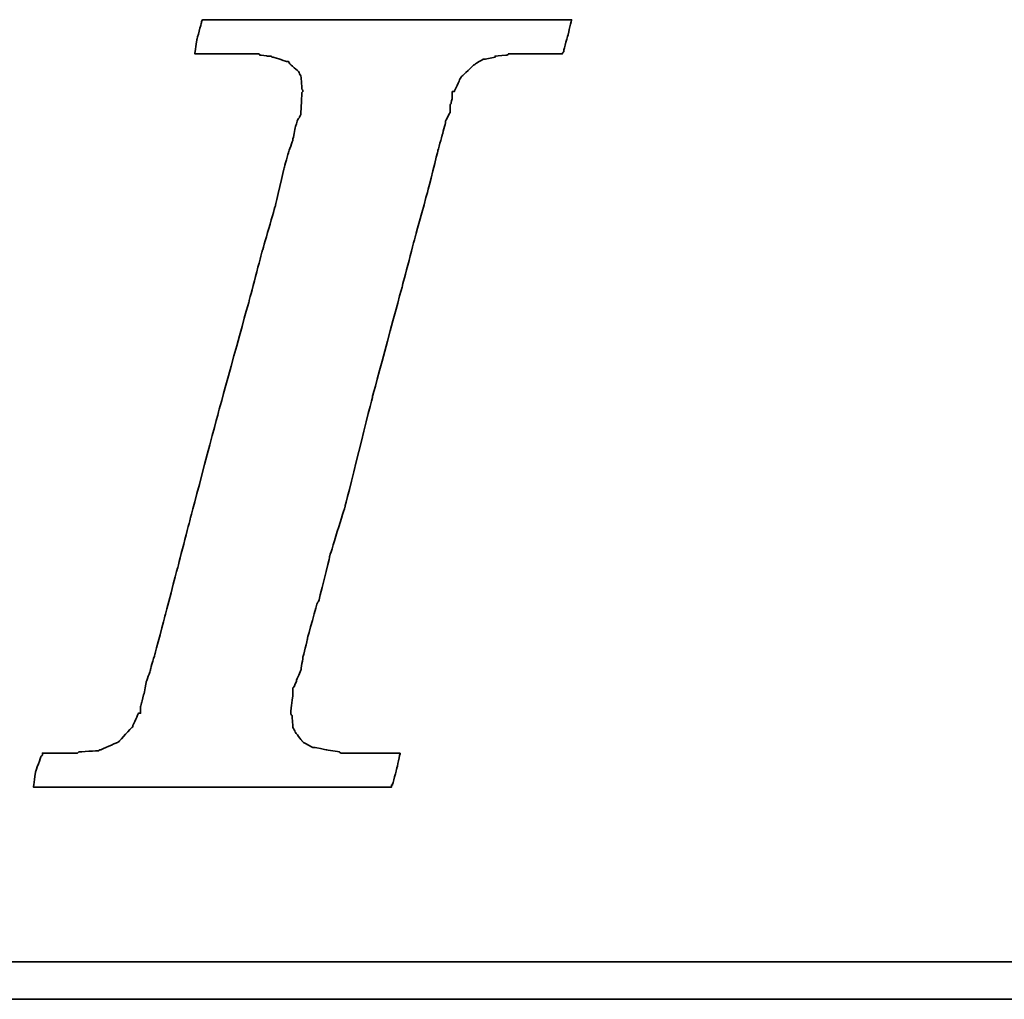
# Model space of a CAD drawing. Header units: inches. Extents: x 4 to 245, y 57 to 174.
# Tile 30 of 48: x 181.63 to 185.97, y 114.68 to 119.01. Entities that reach past the tile are written whole.
import ezdxf

# ---------------------------------------------------------------- set-up
doc = ezdxf.new("R2010")
doc.units = ezdxf.units.IN
doc.header["$LTSCALE"] = 0.2
doc.layers.add('DIM', color=4, linetype='Continuous')
doc.layers.add('layer 1', color=7, linetype='Continuous')

# ---------------------------------------------------------------- blocks, each defined once
blk = doc.blocks.new('TBI MOTION logo(完整正式版)')
at = {"layer": 'layer 1', "color": 22, "lineweight": 35}
for points, knots in [([(-40.59125, -7.94375), (-40.59125, -7.94375), (-40.97375, -7.94375), (-40.97375, -7.94375), (-40.97375, -7.94375), (-40.97375, -7.94375), (-41.38125, -7.94375), (-41.38125, -7.94375), (-41.38125, -7.94375), (-41.38125, -7.94375), (-41.54875, -7.94375), (-41.54875, -7.94375), (-41.54875, -7.94375), (-41.54875, -7.94375), (-41.59875, -7.94375), (-41.59875, -7.94375), (-41.59875, -7.94375), (-41.59875, -7.94375), (-41.88375, -7.94375), (-41.88375, -7.94375), (-41.88375, -7.94375), (-41.88375, -7.94375), (-41.90875, -7.91875), (-41.90875, -7.91875), (-41.90875, -7.91875), (-41.90875, -7.91875), (-42.19875, -7.87125), (-42.19875, -7.87125), (-42.19875, -7.87125), (-42.19875, -7.87125), (-42.43875, -7.82375), (-42.43875, -7.82375), (-42.43875, -7.82375), (-42.43875, -7.82375), (-42.45875, -7.82375), (-42.45875, -7.82375), (-42.45875, -7.82375), (-42.45875, -7.82375), (-42.48625, -7.82375), (-42.48625, -7.82375), (-42.48625, -7.82375), (-42.48625, -7.82375), (-42.67625, -7.72375), (-42.67625, -7.72375), (-42.67625, -7.72375), (-42.67625, -7.72375), (-42.70125, -7.70375), (-42.70125, -7.70375), (-42.70125, -7.70375), (-42.70125, -7.70375), (-42.72375, -7.67875), (-42.72375, -7.67875), (-42.72375, -7.67875), (-42.72375, -7.67875), (-42.86875, -7.48875), (-42.86875, -7.48875), (-42.86875, -7.48875), (-42.86875, -7.48875), (-42.89375, -7.43875), (-42.89375, -7.43875), (-42.89375, -7.43875), (-42.89375, -7.43875), (-42.91875, -7.38875), (-42.91875, -7.38875), (-42.91875, -7.38875), (-42.91875, -7.38875), (-42.93875, -7.12875), (-42.93875, -7.12875), (-42.93875, -7.12875), (-42.93875, -7.12875), (-42.96375, -7.10375), (-42.96375, -7.10375), (-42.96375, -7.10375), (-42.96375, -7.10375), (-42.96375, -7.05375), (-42.96375, -7.05375), (-42.96375, -7.05375), (-42.96375, -7.05375), (-42.96375, -7.00875), (-42.96375, -7.00875), (-42.96375, -7.00875), (-42.96375, -7.00875), (-42.91875, -6.69625), (-42.91875, -6.69625), (-42.91875, -6.69625), (-42.91875, -6.69625), (-42.91875, -6.62375), (-42.91875, -6.62375), (-42.91875, -6.62375), (-42.91875, -6.62375), (-42.91875, -6.59625), (-42.91875, -6.59625), (-42.91875, -6.59625), (-42.91875, -6.59625), (-42.91875, -6.57375), (-42.91875, -6.57375), (-42.91875, -6.57375), (-42.91875, -6.57375), (-42.91875, -6.52875), (-42.91875, -6.52875), (-42.91875, -6.52875), (-42.91875, -6.52875), (-42.89375, -6.50375), (-42.89375, -6.50375), (-42.89375, -6.50375), (-42.89375, -6.50375), (-42.84375, -6.38375), (-42.84375, -6.38375), (-42.84375, -6.38375), (-42.84375, -6.38375), (-42.84375, -6.35875), (-42.84375, -6.35875), (-42.84375, -6.35875), (-42.84375, -6.35875), (-42.74625, -6.14375), (-42.74625, -6.14375), (-42.74625, -6.14375), (-42.74625, -6.14375), (-42.70125, -5.85375), (-42.70125, -5.85375), (-42.70125, -5.85375), (-42.70125, -5.85375), (-42.60375, -5.47125), (-42.60375, -5.47125), (-42.60375, -5.47125), (-42.60375, -5.47125), (-42.60375, -5.44875), (-42.60375, -5.44875), (-42.60375, -5.44875), (-42.60375, -5.44875), (-42.38875, -4.67875), (-42.38875, -4.67875), (-42.38875, -4.67875), (-42.38875, -4.67875), (-42.36375, -4.65375), (-42.36375, -4.65375), (-42.36375, -4.65375), (-42.36375, -4.65375), (-42.12375, -3.69625), (-42.12375, -3.69625), (-42.12375, -3.69625), (-42.12375, -3.69625), (-42.12375, -3.67374), (-42.12375, -3.67374), (-42.12375, -3.67374), (-42.12375, -3.67374), (-41.78875, -2.59374), (-41.78875, -2.59374), (-41.78875, -2.59374), (-41.78875, -2.59374), (-41.18875, -0.19375), (-41.18875, -0.19375), (-41.18875, -0.19375), (-41.18875, -0.19375), (-40.54375, 2.20624), (-40.54375, 2.20624), (-40.54375, 2.20624), (-40.54375, 2.20624), (-40.25375, 3.30875), (-40.25375, 3.30875), (-40.25375, 3.30875), (-40.25375, 3.30875), (-39.98875, 4.27125), (-39.98875, 4.27125), (-39.98875, 4.27125), (-39.98875, 4.27125), (-39.77375, 5.13125), (-39.77375, 5.13125), (-39.77375, 5.13125), (-39.77375, 5.13125), (-39.67875, 5.47125), (-39.67875, 5.47125), (-39.67875, 5.47125), (-39.67875, 5.47125), (-39.60375, 5.75625), (-39.60375, 5.75625), (-39.60375, 5.75625), (-39.60375, 5.75625), (-39.60375, 5.78125), (-39.60375, 5.78125), (-39.60375, 5.78125), (-39.60375, 5.78125), (-39.50875, 5.97125), (-39.50875, 5.97125), (-39.50875, 5.97125), (-39.50875, 5.97125), (-39.50875, 6.13875), (-39.50875, 6.13875), (-39.50875, 6.13875), (-39.50875, 6.13875), (-39.48625, 6.16625), (-39.48625, 6.16625), (-39.48625, 6.16625), (-39.48625, 6.16625), (-39.46125, 6.28625), (-39.46125, 6.28625), (-39.46125, 6.28625), (-39.46125, 6.28625), (-39.46125, 6.42625), (-39.46125, 6.42625), (-39.46125, 6.42625), (-39.46125, 6.42625), (-39.41375, 6.42625), (-39.41375, 6.42625), (-39.41375, 6.42625), (-39.41375, 6.42625), (-39.29375, 6.69125), (-39.29375, 6.69125), (-39.29375, 6.69125), (-39.29375, 6.69125), (-39.26875, 6.74125), (-39.26875, 6.74125), (-39.26875, 6.74125), (-39.26875, 6.74125), (-39.24375, 6.76625), (-39.24375, 6.76625), (-39.24375, 6.76625), (-39.24375, 6.76625), (-38.98375, 7.00624), (-38.98375, 7.00624), (-38.98375, 7.00624), (-38.98375, 7.00624), (-38.95625, 7.02624), (-38.95625, 7.02624), (-38.95625, 7.02624), (-38.95625, 7.02624), (-38.78875, 7.12624), (-38.78875, 7.12624), (-38.78875, 7.12624), (-38.78875, 7.12624), (-38.76375, 7.12624), (-38.76375, 7.12624), (-38.76375, 7.12624), (-38.76375, 7.12624), (-38.74375, 7.12624), (-38.74375, 7.12624), (-38.74375, 7.12624), (-38.74375, 7.12624), (-38.52875, 7.17125), (-38.52875, 7.17125), (-38.52875, 7.17125), (-38.52875, 7.17125), (-38.52875, 7.19624), (-38.52875, 7.19624), (-38.52875, 7.19624), (-38.52875, 7.19624), (-38.50375, 7.19624), (-38.50375, 7.19624), (-38.50375, 7.19624), (-38.50375, 7.19624), (-38.26125, 7.21875), (-38.26125, 7.21875), (-38.26125, 7.21875), (-38.26125, 7.21875), (-38.23875, 7.24624), (-38.23875, 7.24624), (-38.23875, 7.24624), (-38.23875, 7.24624), (-38.21625, 7.24624), (-38.21625, 7.24624), (-38.21625, 7.24624), (-38.21625, 7.24624), (-38.18875, 7.24624), (-38.18875, 7.24624), (-38.18875, 7.24624), (-38.18875, 7.24624), (-37.90375, 7.24624), (-37.90375, 7.24624), (-37.90375, 7.24624), (-37.90375, 7.24624), (-37.85375, 7.24624), (-37.85375, 7.24624), (-37.85375, 7.24624), (-37.85375, 7.24624), (-37.75875, 7.24624), (-37.75875, 7.24624), (-37.75875, 7.24624), (-37.75875, 7.24624), (-37.42375, 7.24624), (-37.42375, 7.24624), (-37.42375, 7.24624), (-37.42375, 7.24624), (-37.08875, 7.24624), (-37.08875, 7.24624), (-37.08875, 7.24624), (-37.08875, 7.24624), (-37.06375, 7.24624), (-37.06375, 7.24624), (-37.06375, 7.24624), (-37.06375, 7.24624), (-37.06375, 7.26624), (-37.06375, 7.26624), (-37.06375, 7.26624), (-37.06375, 7.26624), (-37.03875, 7.29125), (-37.03875, 7.29125), (-37.03875, 7.29125), (-37.03875, 7.29125), (-37.03875, 7.31625), (-37.03875, 7.31625), (-37.03875, 7.31625), (-37.03875, 7.31625), (-36.94125, 7.67625), (-36.94125, 7.67625), (-36.94125, 7.67625), (-36.94125, 7.67625), (-36.86875, 7.98625), (-36.86875, 7.98625), (-36.86875, 7.98625), (-36.86875, 7.98625), (-36.98875, 7.98625), (-36.98875, 7.98625), (-36.98875, 7.98625), (-36.98875, 7.98625), (-37.42375, 7.98625), (-37.42375, 7.98625), (-37.42375, 7.98625), (-37.42375, 7.98625), (-37.94875, 7.98625), (-37.94875, 7.98625), (-37.94875, 7.98625), (-37.94875, 7.98625), (-38.57375, 7.98625), (-38.57375, 7.98625), (-38.57375, 7.98625), (-38.57375, 7.98625), (-39.29375, 7.98625), (-39.29375, 7.98625), (-39.29375, 7.98625), (-39.29375, 7.98625), (-40.82875, 7.98625), (-40.82875, 7.98625), (-40.82875, 7.98625), (-40.82875, 7.98625), (-42.36375, 7.98625), (-42.36375, 7.98625), (-42.36375, 7.98625), (-42.36375, 7.98625), (-43.08375, 7.98625), (-43.08375, 7.98625), (-43.08375, 7.98625), (-43.08375, 7.98625), (-43.70875, 7.98625), (-43.70875, 7.98625), (-43.70875, 7.98625), (-43.70875, 7.98625), (-44.23375, 7.98625), (-44.23375, 7.98625), (-44.23375, 7.98625), (-44.23375, 7.98625), (-44.66875, 7.98625), (-44.66875, 7.98625), (-44.66875, 7.98625), (-44.66875, 7.98625), (-44.88375, 7.98625), (-44.88375, 7.98625), (-44.88375, 7.98625), (-44.88375, 7.98625), (-44.90875, 7.94125), (-44.90875, 7.94125), (-44.90875, 7.94125), (-44.90875, 7.94125), (-44.90875, 7.91625), (-44.90875, 7.91625), (-44.90875, 7.91625), (-44.90875, 7.91625), (-45.00375, 7.55625), (-45.00375, 7.55625), (-45.00375, 7.55625), (-45.00375, 7.55625), (-45.05375, 7.24624), (-45.05375, 7.24624), (-45.05375, 7.24624), (-45.05375, 7.24624), (-44.61875, 7.24624), (-44.61875, 7.24624), (-44.61875, 7.24624), (-44.61875, 7.24624), (-44.11375, 7.24624), (-44.11375, 7.24624), (-44.11375, 7.24624), (-44.11375, 7.24624), (-43.99375, 7.24624), (-43.99375, 7.24624), (-43.99375, 7.24624), (-43.99375, 7.24624), (-43.94625, 7.24624), (-43.94625, 7.24624), (-43.94625, 7.24624), (-43.94625, 7.24624), (-43.92374, 7.24624), (-43.92374, 7.24624), (-43.92374, 7.24624), (-43.92374, 7.24624), (-43.65875, 7.24624), (-43.65875, 7.24624), (-43.65875, 7.24624), (-43.65875, 7.24624), (-43.63875, 7.21875), (-43.63875, 7.21875), (-43.63875, 7.21875), (-43.63875, 7.21875), (-43.46875, 7.19624), (-43.46875, 7.19624), (-43.46875, 7.19624), (-43.46875, 7.19624), (-43.39875, 7.19624), (-43.39875, 7.19624), (-43.39875, 7.19624), (-43.39875, 7.19624), (-43.37125, 7.17125), (-43.37125, 7.17125), (-43.37125, 7.17125), (-43.37125, 7.17125), (-43.34875, 7.17125), (-43.34875, 7.17125), (-43.34875, 7.17125), (-43.34875, 7.17125), (-43.20375, 7.12624), (-43.20375, 7.12624), (-43.20375, 7.12624), (-43.20375, 7.12624), (-43.05875, 7.07624), (-43.05875, 7.07624), (-43.05875, 7.07624), (-43.05875, 7.07624), (-43.01375, 7.07624), (-43.01375, 7.07624), (-43.01375, 7.07624), (-43.01375, 7.07624), (-42.98875, 7.02624), (-42.98875, 7.02624), (-42.98875, 7.02624), (-42.98875, 7.02624), (-42.79875, 6.86125), (-42.79875, 6.86125), (-42.79875, 6.86125), (-42.79875, 6.86125), (-42.77375, 6.81125), (-42.77375, 6.81125), (-42.77375, 6.81125), (-42.77375, 6.81125), (-42.74625, 6.76625), (-42.74625, 6.76625), (-42.74625, 6.76625), (-42.74625, 6.76625), (-42.72375, 6.47625), (-42.72375, 6.47625), (-42.72375, 6.47625), (-42.72375, 6.47625), (-42.70125, 6.45124), (-42.70125, 6.45124), (-42.70125, 6.45124), (-42.70125, 6.45124), (-42.70125, 6.42625), (-42.70125, 6.42625), (-42.70125, 6.42625), (-42.70125, 6.42625), (-42.72375, 6.40625), (-42.72375, 6.40625), (-42.72375, 6.40625), (-42.72375, 6.40625), (-42.74625, 5.97125), (-42.74625, 5.97125), (-42.74625, 5.97125), (-42.74625, 5.97125), (-42.74625, 5.94625), (-42.74625, 5.94625), (-42.74625, 5.94625), (-42.74625, 5.94625), (-42.74625, 5.92625), (-42.74625, 5.92625), (-42.74625, 5.92625), (-42.74625, 5.92625), (-42.77375, 5.87625), (-42.77375, 5.87625), (-42.77375, 5.87625), (-42.77375, 5.87625), (-42.81875, 5.80625), (-42.81875, 5.80625), (-42.81875, 5.80625), (-42.81875, 5.80625), (-42.86875, 5.63625), (-42.86875, 5.63625), (-42.86875, 5.63625), (-42.86875, 5.63625), (-42.91875, 5.39625), (-42.91875, 5.39625), (-42.91875, 5.39625), (-42.91875, 5.39625), (-42.91875, 5.37124), (-42.91875, 5.37124), (-42.91875, 5.37124), (-42.91875, 5.37124), (-43.01375, 5.10874), (-43.01375, 5.10874), (-43.01375, 5.10874), (-43.01375, 5.10874), (-43.10875, 4.77124), (-43.10875, 4.77124), (-43.10875, 4.77124), (-43.10875, 4.77124), (-43.29875, 3.95625), (-43.29875, 3.95625), (-43.29875, 3.95625), (-43.29875, 3.95625), (-43.58875, 2.95125), (-43.58875, 2.95125), (-43.58875, 2.95125), (-43.58875, 2.95125), (-43.87375, 1.87125), (-43.87375, 1.87125), (-43.87375, 1.87125), (-43.87375, 1.87125), (-44.52625, -0.50374), (-44.52625, -0.50374), (-44.52625, -0.50374), (-44.52625, -0.50374), (-45.14875, -2.85375), (-45.14875, -2.85375), (-45.14875, -2.85375), (-45.14875, -2.85375), (-45.43375, -3.95875), (-45.43375, -3.95875), (-45.43375, -3.95875), (-45.43375, -3.95875), (-45.69875, -4.96875), (-45.69875, -4.96875), (-45.69875, -4.96875), (-45.69875, -4.96875), (-45.91375, -5.78375), (-45.91375, -5.78375), (-45.91375, -5.78375), (-45.91375, -5.78375), (-46.01375, -6.11875), (-46.01375, -6.11875), (-46.01375, -6.11875), (-46.01375, -6.11875), (-46.01375, -6.14375), (-46.01375, -6.14375), (-46.01375, -6.14375), (-46.01375, -6.14375), (-46.10875, -6.40875), (-46.10875, -6.40875), (-46.10875, -6.40875), (-46.10875, -6.40875), (-46.15375, -6.64875), (-46.15375, -6.64875), (-46.15375, -6.64875), (-46.15375, -6.64875), (-46.20375, -6.83875), (-46.20375, -6.83875), (-46.20375, -6.83875), (-46.20375, -6.83875), (-46.22875, -6.93375), (-46.22875, -6.93375), (-46.22875, -6.93375), (-46.22875, -6.93375), (-46.22875, -7.07875), (-46.22875, -7.07875), (-46.22875, -7.07875), (-46.22875, -7.07875), (-46.27375, -7.07875), (-46.27375, -7.07875), (-46.27375, -7.07875), (-46.27375, -7.07875), (-46.39375, -7.34375), (-46.39375, -7.34375), (-46.39375, -7.34375), (-46.39375, -7.34375), (-46.39375, -7.36875), (-46.39375, -7.36875), (-46.39375, -7.36875), (-46.39375, -7.36875), (-46.42125, -7.38875), (-46.42125, -7.38875), (-46.42125, -7.38875), (-46.42125, -7.38875), (-46.68375, -7.67875), (-46.68375, -7.67875), (-46.68375, -7.67875), (-46.68375, -7.67875), (-46.70875, -7.70375), (-46.70875, -7.70375), (-46.70875, -7.70375), (-46.70875, -7.70375), (-46.75375, -7.72375), (-46.75375, -7.72375), (-46.75375, -7.72375), (-46.75375, -7.72375), (-47.08875, -7.87125), (-47.08875, -7.87125), (-47.08875, -7.87125), (-47.08875, -7.87125), (-47.11625, -7.87125), (-47.11625, -7.87125), (-47.11625, -7.87125), (-47.11625, -7.87125), (-47.13875, -7.89375), (-47.13875, -7.89375), (-47.13875, -7.89375), (-47.13875, -7.89375), (-47.56875, -7.91875), (-47.56875, -7.91875), (-47.56875, -7.91875), (-47.56875, -7.91875), (-47.59625, -7.94375), (-47.59625, -7.94375), (-47.59625, -7.94375), (-47.59625, -7.94375), (-47.64375, -7.94375), (-47.64375, -7.94375), (-47.64375, -7.94375), (-47.64375, -7.94375), (-47.73625, -7.94375), (-47.73625, -7.94375), (-47.73625, -7.94375), (-47.73625, -7.94375), (-48.07375, -7.94375), (-48.07375, -7.94375), (-48.07375, -7.94375), (-48.07375, -7.94375), (-48.36125, -7.94375), (-48.36125, -7.94375), (-48.36125, -7.94375), (-48.36125, -7.94375), (-48.36125, -7.96625), (-48.36125, -7.96625), (-48.36125, -7.96625), (-48.36125, -7.96625), (-48.36125, -7.99125), (-48.36125, -7.99125), (-48.36125, -7.99125), (-48.36125, -7.99125), (-48.38875, -8.01375), (-48.38875, -8.01375), (-48.38875, -8.01375), (-48.38875, -8.01375), (-48.50875, -8.34875), (-48.50875, -8.34875), (-48.50875, -8.34875), (-48.50875, -8.34875), (-48.55375, -8.68625), (-48.55375, -8.68625), (-48.55375, -8.68625), (-48.55375, -8.68625), (-48.45875, -8.68625), (-48.45875, -8.68625), (-48.45875, -8.68625), (-48.45875, -8.68625), (-48.07375, -8.68625), (-48.07375, -8.68625), (-48.07375, -8.68625), (-48.07375, -8.68625), (-47.52375, -8.68625), (-47.52375, -8.68625), (-47.52375, -8.68625), (-47.52375, -8.68625), (-46.92375, -8.68625), (-46.92375, -8.68625), (-46.92375, -8.68625), (-46.92375, -8.68625), (-46.25375, -8.68625), (-46.25375, -8.68625), (-46.25375, -8.68625), (-46.25375, -8.68625), (-46.20375, -8.68625), (-46.20375, -8.68625), (-46.20375, -8.68625), (-46.20375, -8.68625), (-44.71375, -8.68625), (-44.71375, -8.68625), (-44.71375, -8.68625), (-44.71375, -8.68625), (-43.22875, -8.68625), (-43.22875, -8.68625), (-43.22875, -8.68625), (-43.22875, -8.68625), (-42.55875, -8.68625), (-42.55875, -8.68625), (-42.55875, -8.68625), (-42.55875, -8.68625), (-42.50875, -8.68625), (-42.50875, -8.68625), (-42.50875, -8.68625), (-42.50875, -8.68625), (-41.93375, -8.68625), (-41.93375, -8.68625), (-41.93375, -8.68625), (-41.93375, -8.68625), (-41.38125, -8.68625), (-41.38125, -8.68625), (-41.38125, -8.68625), (-41.38125, -8.68625), (-40.97375, -8.68625), (-40.97375, -8.68625), (-40.97375, -8.68625), (-40.97375, -8.68625), (-40.78125, -8.68625), (-40.78125, -8.68625), (-40.78125, -8.68625), (-40.78125, -8.68625), (-40.78125, -8.63875), (-40.78125, -8.63875), (-40.78125, -8.63875), (-40.78125, -8.63875), (-40.75875, -8.63875), (-40.75875, -8.63875), (-40.75875, -8.63875), (-40.75875, -8.63875), (-40.66375, -8.27875), (-40.66375, -8.27875), (-40.66375, -8.27875), (-40.66375, -8.27875), (-40.59125, -7.94375), (-40.59125, -7.94375)], [0, 0, 0, 0, 0.00558659, 0.00558659, 0.00558659, 0.0055866, 0.01117318, 0.01117318, 0.01117318, 0.01117319, 0.01675978, 0.01675978, 0.01675978, 0.01675979, 0.02234637, 0.02234637, 0.02234637, 0.02234638, 0.02793296, 0.02793296, 0.02793296, 0.02793297, 0.03351955, 0.03351955, 0.03351955, 0.03351956, 0.03910615, 0.03910615, 0.03910615, 0.03910616, 0.04469274, 0.04469274, 0.04469274, 0.04469275, 0.05027933, 0.05027933, 0.05027933, 0.05027934, 0.05586592, 0.05586592, 0.05586592, 0.05586593, 0.06145251, 0.06145251, 0.06145251, 0.06145252, 0.06703911, 0.06703911, 0.06703911, 0.06703912, 0.0726257, 0.0726257, 0.0726257, 0.07262571, 0.07821229, 0.07821229, 0.07821229, 0.0782123, 0.08379888, 0.08379888, 0.08379888, 0.08379889, 0.08938547, 0.08938547, 0.08938547, 0.08938548, 0.09497207, 0.09497207, 0.09497207, 0.09497208, 0.10055866, 0.10055866, 0.10055866, 0.10055867, 0.10614525, 0.10614525, 0.10614525, 0.10614526, 0.11173184, 0.11173184, 0.11173184, 0.11173185, 0.11731844, 0.11731844, 0.11731844, 0.11731845, 0.12290503, 0.12290503, 0.12290503, 0.12290504, 0.12849162, 0.12849162, 0.12849162, 0.12849163, 0.13407821, 0.13407821, 0.13407821, 0.13407822, 0.1396648, 0.1396648, 0.1396648, 0.13966481, 0.1452514, 0.1452514, 0.1452514, 0.14525141, 0.15083799, 0.15083799, 0.15083799, 0.150838, 0.15642458, 0.15642458, 0.15642458, 0.15642459, 0.16201117, 0.16201117, 0.16201117, 0.16201118, 0.16759777, 0.16759777, 0.16759777, 0.16759778, 0.17318436, 0.17318436, 0.17318436, 0.17318437, 0.17877095, 0.17877095, 0.17877095, 0.17877096, 0.18435754, 0.18435754, 0.18435754, 0.18435755, 0.18994413, 0.18994413, 0.18994413, 0.18994414, 0.19553073, 0.19553073, 0.19553073, 0.19553074, 0.20111732, 0.20111732, 0.20111732, 0.20111733, 0.20670391, 0.20670391, 0.20670391, 0.20670392, 0.2122905, 0.2122905, 0.2122905, 0.21229051, 0.21787709, 0.21787709, 0.21787709, 0.2178771, 0.22346369, 0.22346369, 0.22346369, 0.2234637, 0.22905028, 0.22905028, 0.22905028, 0.22905029, 0.23463687, 0.23463687, 0.23463687, 0.23463688, 0.24022346, 0.24022346, 0.24022346, 0.24022347, 0.24581006, 0.24581006, 0.24581006, 0.24581007, 0.25139665, 0.25139665, 0.25139665, 0.25139666, 0.25698324, 0.25698324, 0.25698324, 0.25698325, 0.26256983, 0.26256983, 0.26256983, 0.26256984, 0.26815642, 0.26815642, 0.26815642, 0.26815643, 0.27374302, 0.27374302, 0.27374302, 0.27374303, 0.27932961, 0.27932961, 0.27932961, 0.27932962, 0.2849162, 0.2849162, 0.2849162, 0.28491621, 0.29050279, 0.29050279, 0.29050279, 0.2905028, 0.29608939, 0.29608939, 0.29608939, 0.2960894, 0.30167598, 0.30167598, 0.30167598, 0.30167599, 0.30726257, 0.30726257, 0.30726257, 0.30726258, 0.31284916, 0.31284916, 0.31284916, 0.31284917, 0.31843575, 0.31843575, 0.31843575, 0.31843576, 0.32402235, 0.32402235, 0.32402235, 0.32402236, 0.32960894, 0.32960894, 0.32960894, 0.32960895, 0.33519553, 0.33519553, 0.33519553, 0.33519554, 0.34078212, 0.34078212, 0.34078212, 0.34078213, 0.34636872, 0.34636872, 0.34636872, 0.34636873, 0.35195531, 0.35195531, 0.35195531, 0.35195532, 0.3575419, 0.3575419, 0.3575419, 0.35754191, 0.36312849, 0.36312849, 0.36312849, 0.3631285, 0.36871508, 0.36871508, 0.36871508, 0.36871509, 0.37430168, 0.37430168, 0.37430168, 0.37430169, 0.37988827, 0.37988827, 0.37988827, 0.37988828, 0.38547486, 0.38547486, 0.38547486, 0.38547487, 0.39106145, 0.39106145, 0.39106145, 0.39106146, 0.39664804, 0.39664804, 0.39664804, 0.39664805, 0.40223464, 0.40223464, 0.40223464, 0.40223465, 0.40782123, 0.40782123, 0.40782123, 0.40782124, 0.41340782, 0.41340782, 0.41340782, 0.41340783, 0.41899441, 0.41899441, 0.41899441, 0.41899442, 0.42458101, 0.42458101, 0.42458101, 0.42458102, 0.4301676, 0.4301676, 0.4301676, 0.43016761, 0.43575419, 0.43575419, 0.43575419, 0.4357542, 0.44134078, 0.44134078, 0.44134078, 0.44134079, 0.44692737, 0.44692737, 0.44692737, 0.44692738, 0.45251397, 0.45251397, 0.45251397, 0.45251398, 0.45810056, 0.45810056, 0.45810056, 0.45810057, 0.46368715, 0.46368715, 0.46368715, 0.46368716, 0.46927374, 0.46927374, 0.46927374, 0.46927375, 0.47486034, 0.47486034, 0.47486034, 0.47486035, 0.48044693, 0.48044693, 0.48044693, 0.48044694, 0.48603352, 0.48603352, 0.48603352, 0.48603353, 0.49162011, 0.49162011, 0.49162011, 0.49162012, 0.4972067, 0.4972067, 0.4972067, 0.49720671, 0.5027933, 0.5027933, 0.5027933, 0.50279331, 0.50837989, 0.50837989, 0.50837989, 0.5083799, 0.51396648, 0.51396648, 0.51396648, 0.51396649, 0.51955307, 0.51955307, 0.51955307, 0.51955308, 0.52513966, 0.52513966, 0.52513966, 0.52513967, 0.53072626, 0.53072626, 0.53072626, 0.53072627, 0.53631285, 0.53631285, 0.53631285, 0.53631286, 0.54189944, 0.54189944, 0.54189944, 0.54189945, 0.54748603, 0.54748603, 0.54748603, 0.54748604, 0.55307263, 0.55307263, 0.55307263, 0.55307264, 0.55865922, 0.55865922, 0.55865922, 0.55865923, 0.56424581, 0.56424581, 0.56424581, 0.56424582, 0.5698324, 0.5698324, 0.5698324, 0.56983241, 0.57541899, 0.57541899, 0.57541899, 0.575419, 0.58100559, 0.58100559, 0.58100559, 0.5810056, 0.58659218, 0.58659218, 0.58659218, 0.58659219, 0.59217877, 0.59217877, 0.59217877, 0.59217878, 0.59776536, 0.59776536, 0.59776536, 0.59776537, 0.60335196, 0.60335196, 0.60335196, 0.60335197, 0.60893855, 0.60893855, 0.60893855, 0.60893856, 0.61452514, 0.61452514, 0.61452514, 0.61452515, 0.62011173, 0.62011173, 0.62011173, 0.62011174, 0.62569832, 0.62569832, 0.62569832, 0.62569833, 0.63128492, 0.63128492, 0.63128492, 0.63128493, 0.63687151, 0.63687151, 0.63687151, 0.63687152, 0.6424581, 0.6424581, 0.6424581, 0.64245811, 0.64804469, 0.64804469, 0.64804469, 0.6480447, 0.65363128, 0.65363128, 0.65363128, 0.65363129, 0.65921788, 0.65921788, 0.65921788, 0.65921789, 0.66480447, 0.66480447, 0.66480447, 0.66480448, 0.67039106, 0.67039106, 0.67039106, 0.67039107, 0.67597765, 0.67597765, 0.67597765, 0.67597766, 0.68156425, 0.68156425, 0.68156425, 0.68156426, 0.68715084, 0.68715084, 0.68715084, 0.68715085, 0.69273743, 0.69273743, 0.69273743, 0.69273744, 0.69832402, 0.69832402, 0.69832402, 0.69832403, 0.70391061, 0.70391061, 0.70391061, 0.70391062, 0.70949721, 0.70949721, 0.70949721, 0.70949722, 0.7150838, 0.7150838, 0.7150838, 0.71508381, 0.72067039, 0.72067039, 0.72067039, 0.7206704, 0.72625698, 0.72625698, 0.72625698, 0.72625699, 0.73184358, 0.73184358, 0.73184358, 0.73184359, 0.73743017, 0.73743017, 0.73743017, 0.73743018, 0.74301676, 0.74301676, 0.74301676, 0.74301677, 0.74860335, 0.74860335, 0.74860335, 0.74860336, 0.75418994, 0.75418994, 0.75418994, 0.75418995, 0.75977654, 0.75977654, 0.75977654, 0.75977655, 0.76536313, 0.76536313, 0.76536313, 0.76536314, 0.77094972, 0.77094972, 0.77094972, 0.77094973, 0.77653631, 0.77653631, 0.77653631, 0.77653632, 0.78212291, 0.78212291, 0.78212291, 0.78212292, 0.7877095, 0.7877095, 0.7877095, 0.78770951, 0.79329609, 0.79329609, 0.79329609, 0.7932961, 0.79888268, 0.79888268, 0.79888268, 0.79888269, 0.80446927, 0.80446927, 0.80446927, 0.80446928, 0.81005587, 0.81005587, 0.81005587, 0.81005588, 0.81564246, 0.81564246, 0.81564246, 0.81564247, 0.82122905, 0.82122905, 0.82122905, 0.82122906, 0.82681564, 0.82681564, 0.82681564, 0.82681565, 0.83240223, 0.83240223, 0.83240223, 0.83240224, 0.83798883, 0.83798883, 0.83798883, 0.83798884, 0.84357542, 0.84357542, 0.84357542, 0.84357543, 0.84916201, 0.84916201, 0.84916201, 0.84916202, 0.8547486, 0.8547486, 0.8547486, 0.85474861, 0.8603352, 0.8603352, 0.8603352, 0.86033521, 0.86592179, 0.86592179, 0.86592179, 0.8659218, 0.87150838, 0.87150838, 0.87150838, 0.87150839, 0.87709497, 0.87709497, 0.87709497, 0.87709498, 0.88268156, 0.88268156, 0.88268156, 0.88268157, 0.88826816, 0.88826816, 0.88826816, 0.88826817, 0.89385475, 0.89385475, 0.89385475, 0.89385476, 0.89944134, 0.89944134, 0.89944134, 0.89944135, 0.90502793, 0.90502793, 0.90502793, 0.90502794, 0.91061453, 0.91061453, 0.91061453, 0.91061454, 0.91620112, 0.91620112, 0.91620112, 0.91620113, 0.92178771, 0.92178771, 0.92178771, 0.92178772, 0.9273743, 0.9273743, 0.9273743, 0.92737431, 0.93296089, 0.93296089, 0.93296089, 0.9329609, 0.93854749, 0.93854749, 0.93854749, 0.9385475, 0.94413408, 0.94413408, 0.94413408, 0.94413409, 0.94972067, 0.94972067, 0.94972067, 0.94972068, 0.95530726, 0.95530726, 0.95530726, 0.95530727, 0.96089385, 0.96089385, 0.96089385, 0.96089386, 0.96648045, 0.96648045, 0.96648045, 0.96648046, 0.97206704, 0.97206704, 0.97206704, 0.97206705, 0.97765363, 0.97765363, 0.97765363, 0.97765364, 0.98324022, 0.98324022, 0.98324022, 0.98324023, 0.98882682, 0.98882682, 0.98882682, 0.98882683, 0.99441341, 0.99441341, 0.99441341, 0.99441342, 1, 1, 1, 1]), ([(75.90875, -9.47875), (75.90875, -9.47875), (75.90875, -12.28625), (75.90875, -12.28625), (75.90875, -12.28625), (75.90875, -12.28625), (75.90875, -12.47875), (75.90875, -12.47875), (75.90875, -12.47875), (75.90875, -12.47875), (75.71625, -12.47875), (75.71625, -12.47875), (75.71625, -12.47875), (75.71625, -12.47875), (-88.32875, -12.47875), (-88.32875, -12.47875), (-88.32875, -12.47875), (-88.32875, -12.47875), (-88.32875, -13.29375), (-88.32875, -13.29375), (-88.32875, -13.29375), (-88.32875, -13.29375), (82.89125, -13.29375), (82.89125, -13.29375), (82.89125, -13.29375), (82.89125, -13.29375), (75.90875, -9.47875), (75.90875, -9.47875)], [0, 0, 0, 0, 0.14285714, 0.14285714, 0.14285714, 0.14285715, 0.28571429, 0.28571429, 0.28571429, 0.2857143, 0.42857143, 0.42857143, 0.42857143, 0.42857144, 0.57142857, 0.57142857, 0.57142857, 0.57142858, 0.71428571, 0.71428571, 0.71428571, 0.71428572, 0.85714286, 0.85714286, 0.85714286, 0.85714287, 1, 1, 1, 1])]:
    blk.add_open_spline(points, degree=3, knots=knots, dxfattribs=at)

msp = doc.modelspace()

# ---------------------------------------------------------------- block references
at = {"layer": 'DIM', "xscale": 0.203175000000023, "yscale": 0.203175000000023, "zscale": 0.203175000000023}
msp.add_blockref('TBI MOTION logo(完整正式版)', (191.5533, 117.3828), dxfattribs=at)

doc.saveas('drawing.dxf')
